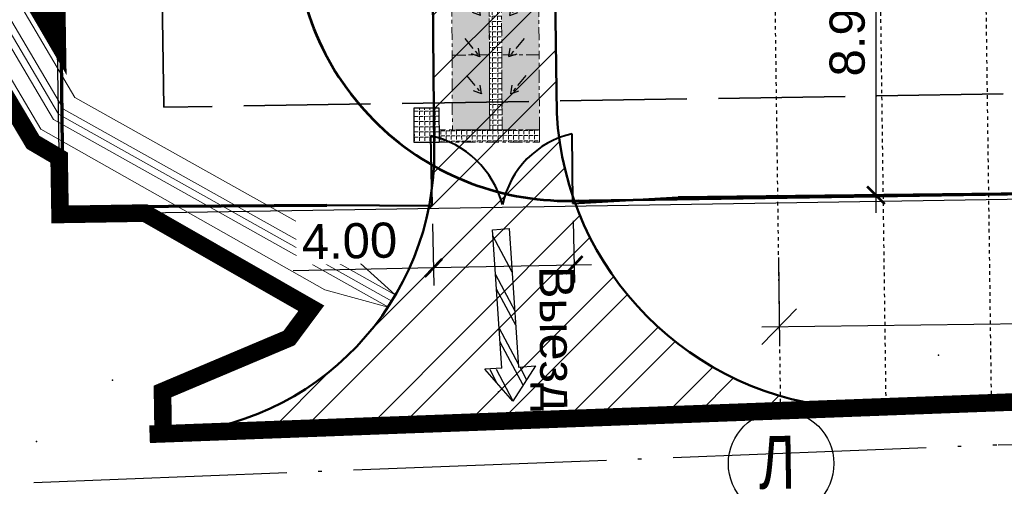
# Model space of a CAD drawing. Header units: millimetres. Extents: x -1417942937 to 6455317, y -572870874 to 774296.
# Tile 16 of 76: x 3227609 to 3227637, y 386163 to 386177. Entities that reach past the tile are written whole.
import ezdxf

# ---------------------------------------------------------------- set-up
doc = ezdxf.new("R2010")
doc.units = ezdxf.units.MM
for name, pattern in [('ACAD_ISO02W100', [15, 12, -3]), ('ACAD_ISO04W100', [30, 24, -3, 0, -3]), ('CONTI', [0]), ('ОСЕВАЯ', [2, 1.25, -0.25, 0.25, -0.25])]:
    doc.linetypes.add(name, pattern=pattern)
for name, color, linetype, lineweight in [('000_Опасная зона', 10, 'Continuous', 35), ('0_ВЫНОСКИ', 250, 'Continuous', 20), ('Оси', 92, 'ОСЕВАЯ', 9)]:
    doc.layers.add(name, color=color, linetype=linetype, lineweight=lineweight)
for name, color, linetype in [('1 Граница благоустройства', 7, 'Continuous'), ('1 Здание', 7, 'Continuous'), ('1 Здание 31.10.22', 7, 'Continuous'), ('1 Лоток', 7, 'Continuous'), ('1 Оси', 7, 'Continuous'), ('ТОЧКИ_ОБОСНОВАНИЯ', 255, 'Continuous')]:
    doc.layers.add(name, color=color, linetype=linetype)
doc.styles.add('ACAD14', font='arial.ttf', dxfattribs={"width": 0.75, "height": 1.5})
doc.styles.add('Arial', font='arial.ttf')
doc.styles.get("Standard").update_dxf_attribs({"font": 'arial.ttf'})
doc.styles.add('ДИПЛОМ', font='isocpeui.ttf')
doc.linetypes.add('Lotok_LINE', pattern='A,0.5,-0.2,[">",Standard,S=0.1,R=0,X=-0.1,Y=-0.05],-0.25', length=0.95)
doc.linetypes.add('OZ_krana', pattern='A,20,[130,ltypeshp.shx,S=3,R=0,X=0,Y=3],-0.01,[130,ltypeshp.shx,S=1.414,R=45,X=1,Y=5],-0.01,[130,ltypeshp.shx,S=1.414,R=-45,X=1,Y=3],20,-5,0,2,-5', length=52.02)
doc.linetypes.add('зигзаг', pattern='A,0.0001,-0.2,[131,ltypeshp.shx,S=0.2,R=0,X=-0.2,Y=0],-0.4,[131,ltypeshp.shx,S=0.2,R=180,X=0.2,Y=0],-0.2', length=0.8001)
doc.linetypes.add('ограждение2', pattern='A,6.35,-2.54,[132,ltypeshp.shx,S=2.54,R=0,X=-2.54,Y=0],-2.54,25.4', length=36.83)
doc.dimstyles.new('Генплан-чел', dxfattribs={"dimtxt": 1.5, "dimasz": 0.5, "dimexe": 0.5, "dimexo": 0.5, "dimtad": 1, "dimzin": 0, "dimdsep": 46, "dimtxsty": 'ACAD14', "dimblk": 'OBLIQUE', "dimcen": 1, "dimdle": 0.5, "dimclrd": 256, "dimclre": 256, "dimclrt": 256, "dimadec": 8, "dimazin": 2, "dimtfac": 1, "dimtmove": 0, "dimatfit": 3, "dimldrblk": 'OPEN30', "dimfxl": 0.5, "dimtfill": 1, "dimtfillclr": 256, "dimtolj": 1, "dimtzin": 0, "dimlwd": -1, "dimlwe": -1, "dimarcsym": 0})
doc.dimstyles.new('Генплан-чел-1', dxfattribs={"dimtxt": 1.5, "dimasz": 1, "dimexe": 0.5, "dimexo": 0.5, "dimgap": 0.2, "dimtad": 1, "dimzin": 0, "dimdsep": 46, "dimtxsty": 'ACAD14', "dimblk": 'OBLIQUE', "dimcen": 1, "dimdle": 0.5, "dimclrd": 256, "dimclre": 256, "dimclrt": 256, "dimadec": 4, "dimazin": 2, "dimtfac": 1, "dimtmove": 0, "dimatfit": 3, "dimldrblk": 'OPEN30', "dimfxl": 0.5, "dimtfill": 1, "dimtfillclr": 256, "dimtolj": 1, "dimtzin": 0, "dimlwd": -1, "dimlwe": -1, "dimarcsym": 0})
picture_1 = doc.add_image_def('image2.tif', size_in_pixel=(27388, 31050))
pattern_1 = [(0.205509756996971, (4195744.107855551, 501935.410560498), (-0.001803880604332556, 0.5029167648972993), [0.3657599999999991, -0.1371599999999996]), (90.20550975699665, (4195744.107855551, 501935.410560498), (-0.5029167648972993, -0.001803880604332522), [0.3657599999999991, -0.1371599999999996])]

# ---------------------------------------------------------------- blocks, each defined once
blk = doc.blocks.new('_Oblique')
at = {"color": 0, "linetype": 'ByBlock', "lineweight": -2}
blk.add_line((-0.5, -0.5), (0.5, 0.5), dxfattribs=at)
blk = doc.blocks.new('*D126')
at = {"color": 1, "lineweight": 30, "transparency": 16777216}
for p, q in [((3227657.410403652, 386170.3269298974), (3227657.443565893, 386167.8610740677)), ((3227630.412844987, 386169.9638512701), (3227630.446007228, 386167.4979954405)), ((3227629.939328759, 386167.9912265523), (3227657.936797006, 386168.367752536))]:
    blk.add_line(p, q, dxfattribs=at)
at = {"layer": 'Defpoints', "color": 0, "transparency": 16777216}
for p in [(3227657.403679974, 386170.8268846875), (3227630.406121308, 386170.4638060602), (3227657.436842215, 386168.3610288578)]:
    blk.add_point(p, dxfattribs=at)
at = {"color": 1, "lineweight": 30, "transparency": 16777216}
for p, rotation in [((3227657.436842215, 386168.3610288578), 0.7704999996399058), ((3227630.43928355, 386167.9979502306), 180.7704999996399)]:
    blk.add_blockref('_Oblique', p, dxfattribs=dict(at, rotation=rotation))
at = {"color": 1, "lineweight": 50, "transparency": 16777216, "insert": (3227644.21582791, 386169.1491719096), "char_height": 1.5, "attachment_point": 5, "rotation": 0.7704999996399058, "style": 'ACAD14', "bg_fill": 3, "box_fill_scale": 1.1, "bg_fill_color": 256, "bg_fill_true_color": 13158600, "bg_fill_transparency": 0}
blk.add_mtext('\\A1;27.00', dxfattribs=at)
blk = doc.blocks.new('_Open30')
at = {"color": 0, "linetype": 'ByBlock', "lineweight": -2}
for p, q in [((-1, 0.26794919), (0, 0)), ((0, 0), (-1, -0.26794919)), ((0, 0), (-1, 0))]:
    blk.add_line(p, q, dxfattribs=at)
blk = doc.blocks.new('егыук5к')
at = {"layer": '1 Оси', "color": 1, "linetype": 'ОСЕВАЯ', "lineweight": 25}
for p, q in [((-52577.81706735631, -43882.576405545), (-84716.18023865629, -43882.576405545)), ((-52827.81706735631, -46882.57640554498), (-84717.68023865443, -46882.576405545)), ((-52827.81706735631, -49882.57640554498), (-84717.68023865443, -49882.576405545))]:
    blk.add_line(p, q, dxfattribs=at)
at = {"layer": '1 Оси', "color": 1, "lineweight": 30, "ltscale": 100}
blk.add_circle((-86216.18023865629, -43882.576405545), 1500, dxfattribs=at)
at = {"layer": '1 Оси', "color": 1, "lineweight": 30, "ltscale": 100, "insert": (-85428.95135428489, -43253.98285705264), "char_height": 1500, "attachment_point": 1, "rotation": 270, "style": 'ACAD14'}
blk.add_mtext('\\A1;{\\pql;\\fArial|b0|i0|c204|p38;Л}', dxfattribs=at)
blk = doc.blocks.new('мк')
at = {"lineweight": 30}
h = blk.add_hatch(color=252, dxfattribs=at)
h.dxf.hatch_style = 1
h.paths.add_polyline_path([(4204053.399318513, 502557.8691622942), (4204046.199438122, 502557.8276609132), (4204046.157538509, 502554.2279047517), (4204053.412285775, 502554.2539263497)])
h.paths.add_polyline_path([(4204060.654065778, 502557.8951838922), (4204053.399318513, 502557.8691622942), (4204053.412285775, 502554.2539263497), (4204060.667033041, 502554.2799479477)])
h.paths.add_polyline_path([(4204060.671337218, 502553.0799556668), (4204053.416589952, 502553.0539340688), (4204053.429557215, 502549.4386981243), (4204060.684304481, 502549.4647197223)])
h.paths.add_polyline_path([(4204053.416589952, 502553.0539340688), (4204046.161842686, 502553.0279124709), (4204046.174809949, 502549.4126765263), (4204053.429557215, 502549.4386981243)])
h = blk.add_hatch()
h.set_pattern_fill('ANGLE', scale=0.072, angle=0.2055097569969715)
h.set_pattern_definition(pattern_1)
h.paths.add_polyline_path([(4204061.854058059, 502557.8994880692), (4204060.654065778, 502557.8951838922), (4204060.675832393, 502548.1726124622), (4204061.875828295, 502548.1752989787)])
h = blk.add_hatch()
h.set_pattern_fill('ANGLE', scale=0.072, angle=0.2055097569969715)
h.set_pattern_definition(pattern_1)
h.paths.add_polyline_path([(4204060.671337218, 502553.0799556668), (4204060.667033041, 502554.2799479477), (4204046.157538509, 502554.2279047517), (4204046.161842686, 502553.0279124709)])
h = blk.add_hatch()
h.set_pattern_fill('ANGLE', scale=0.072, angle=0.2055097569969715)
h.set_pattern_definition([(0.205509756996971, (4195600.136068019, 503265.5745867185), (-0.001803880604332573, 0.5029167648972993), [0.3657599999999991, -0.1371599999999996]), (90.20550975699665, (4195600.136068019, 503265.5745867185), (-0.5029167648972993, -0.001803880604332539), [0.3657599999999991, -0.1371599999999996])])
h.paths.add_polyline_path([(4204061.891829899, 502548.1753348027), (4204058.536638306, 502548.1678232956), (4204058.542005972, 502545.7702293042), (4204061.897197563, 502545.7777408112)])
blk.add_line((4204046.199438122, 502557.8276609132), (4204053.399318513, 502557.8691622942))
for p, q in [((4204047.841967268, 502556.4946853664), (4204049.596960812, 502555.0349949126)), ((4204049.596960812, 502555.0349949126), (4204049.321050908, 502555.8252884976)), ((4204051.832351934, 502556.4052834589), (4204053.587345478, 502554.9455930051)), ((4204053.587345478, 502554.9455930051), (4204053.311435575, 502555.7358865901)), ((4204055.419157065, 502556.5843675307), (4204057.174150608, 502555.1246770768)), ((4204057.174150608, 502555.1246770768), (4204056.898240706, 502555.9149706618)), ((4204049.596960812, 502555.0349949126), (4204048.769626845, 502555.1623084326)), ((4204053.587345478, 502554.9455930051), (4204052.760011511, 502555.0729065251)), ((4204057.174150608, 502555.1246770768), (4204056.346816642, 502555.2519905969)), ((4204047.841967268, 502550.7495704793), (4204049.596960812, 502552.2092609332)), ((4204049.596960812, 502552.2092609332), (4204048.769626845, 502552.0819474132)), ((4204049.596960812, 502552.2092609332), (4204049.321050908, 502551.4189673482)), ((4204051.832351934, 502550.6601685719), (4204053.587345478, 502552.1198590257)), ((4204053.587345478, 502552.1198590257), (4204052.760011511, 502551.9925455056)), ((4204053.587345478, 502552.1198590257), (4204053.311435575, 502551.3295654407)), ((4204055.419157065, 502550.8392526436), (4204057.174150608, 502552.2989430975)), ((4204057.174150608, 502552.2989430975), (4204056.346816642, 502552.1716295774)), ((4204057.174150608, 502552.2989430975), (4204056.898240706, 502551.5086495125))]:
    blk.add_line(p, q, dxfattribs=at)
for points in [[(4204053.412285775, 502554.2539263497), (4204060.667033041, 502554.2799479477), (4204060.654065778, 502557.8951838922), (4204053.399318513, 502557.8691622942)], [(4204060.675832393, 502548.1726124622), (4204061.875828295, 502548.1752989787), (4204061.854058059, 502557.8994880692), (4204060.654065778, 502557.8951838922)], [(4204046.161842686, 502553.0279124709), (4204060.671337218, 502553.0799556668), (4204060.667033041, 502554.2799479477), (4204046.157538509, 502554.2279047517)], [(4204046.174809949, 502549.4126765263), (4204053.429557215, 502549.4386981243), (4204053.416589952, 502553.0539340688), (4204046.161842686, 502553.0279124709)], [(4204053.429557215, 502549.4386981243), (4204060.684304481, 502549.4647197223), (4204060.671337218, 502553.0799556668), (4204053.416589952, 502553.0539340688)]]:
    blk.add_lwpolyline(points, close=True)
at = {"lineweight": 30, "ltscale": 100}
blk.add_lwpolyline([(4204058.542005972, 502545.7702293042), (4204058.536638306, 502548.1678232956), (4204061.891829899, 502548.1753348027), (4204061.897197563, 502545.7777408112)], close=True, dxfattribs=at)
blk = doc.blocks.new('_ArchTick')
at = {"color": 0, "linetype": 'ByBlock', "const_width": 0.15}
blk.add_lwpolyline([(-0.5, -0.5), (0.5, 0.5)], dxfattribs=at)
blk = doc.blocks.new('*D137')
at = {"layer": '1 Здание', "transparency": 16777216}
for p, q in [((3227620.576032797, 386170.9234700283), (3227620.611745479, 386169.1697603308)), ((3227624.575182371, 386171.0049090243), (3227624.610895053, 386169.2511993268)), ((3227620.60156555, 386169.669656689), (3227616.612348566, 386169.588419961)), ((3227625.100611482, 386169.7612756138), (3227620.60156555, 386169.669656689))]:
    blk.add_line(p, q, dxfattribs=at)
at = {"layer": 'Defpoints', "color": 0, "transparency": 16777216}
for p in [(3227620.565852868, 386171.4233663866), (3227624.565002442, 386171.5048053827), (3227620.60156555, 386169.669656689)]:
    blk.add_point(p, dxfattribs=at)
at = {"layer": '1 Здание', "transparency": 16777216, "xscale": 0.5, "yscale": 0.5, "zscale": 0.5}
for p, rotation in [((3227620.60156555, 386169.669656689), 181.166614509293), ((3227624.600715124, 386169.7510956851), 1.166614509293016)]:
    blk.add_blockref('_ArchTick', p, dxfattribs=dict(at, rotation=rotation))
at = {"layer": '1 Здание', "lineweight": 50, "transparency": 16777216, "insert": (3227618.212706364, 386170.4317533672), "char_height": 1.5, "attachment_point": 5, "rotation": 1.166614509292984, "style": 'Arial', "bg_fill": 3, "box_fill_scale": 1.1, "bg_fill_color": 256, "bg_fill_true_color": 13158600, "bg_fill_transparency": 0}
blk.add_mtext('\\A1;{\\H0.66667x;4.00}', dxfattribs=at)
blk = doc.blocks.new('*D178')
at = {"layer": '1 Здание', "transparency": 16777216}
for p, q in [((3227633.187314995, 386181.1371284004), (3227633.187314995, 386171.2368941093)), ((3227632.869543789, 386180.6371284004), (3227632.687314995, 386180.6371284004)), ((3227632.970644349, 386171.7368941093), (3227632.687314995, 386171.7368941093))]:
    blk.add_line(p, q, dxfattribs=at)
at = {"layer": 'Defpoints', "color": 0, "transparency": 16777216}
for p in [(3227633.369543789, 386180.6371284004), (3227633.187314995, 386171.7368941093), (3227633.470644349, 386171.7368941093)]:
    blk.add_point(p, dxfattribs=at)
at = {"layer": '1 Здание', "transparency": 16777216, "xscale": 0.5, "yscale": 0.5, "zscale": 0.5}
for p, rotation in [((3227633.187314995, 386180.6371284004), 90), ((3227633.187314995, 386171.7368941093), 270)]:
    blk.add_blockref('_ArchTick', p, dxfattribs=dict(at, rotation=rotation))
at = {"layer": '1 Здание', "lineweight": 50, "transparency": 16777216, "insert": (3227632.376739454, 386176.4702050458), "char_height": 1.5, "attachment_point": 5, "rotation": 90, "style": 'Arial', "bg_fill": 3, "box_fill_scale": 1.1, "bg_fill_color": 256, "bg_fill_true_color": 13158600, "bg_fill_transparency": 0}
blk.add_mtext('\\A1;{\\H0.66667x;8.90}', dxfattribs=at)

msp = doc.modelspace()

# ---------------------------------------------------------------- hatches: boundary and pattern name
h = msp.add_hatch()
h.set_pattern_fill('ANSI32', color=44, scale=0.2)
h.set_pattern_definition([(45, (0, 0), (-1.347038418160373, 1.347038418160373), []), (45, (0.8980260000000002, 0), (-1.347038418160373, 1.347038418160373), [])])
edge = h.paths.add_edge_path()
edge.add_arc((3227632.986846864, 386174.5565406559), 8.890322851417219, 224.1227948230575, 266.3552408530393)
edge.add_line((3227632.421687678, 386165.6841996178), (3227613.228312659, 386164.9674839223))
edge.add_line((3227613.228312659, 386164.9674839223), (3227613.224163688, 386164.9730046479))
edge.add_arc((3227612.624752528, 386172.9498422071), 7.999326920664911, 274.2973553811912, 360.0019619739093)
edge.add_line((3227620.624079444, 386172.9501161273), (3227620.401952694, 386199.195816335))
edge.add_arc((3227629.524600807, 386197.4744276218), 9.283635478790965, 90.00000000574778, 169.3142727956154, ccw=False)
edge.add_line((3227629.524600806, 386206.7580631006), (3227662.982944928, 386207.0954062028))
edge.add_arc((3227662.982944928, 386212.5883914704), 5.492985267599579, 270.0000000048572, 359.9999999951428)
edge.add_line((3227668.475930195, 386212.5883914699), (3227669.366763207, 386198.022830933))
edge.add_arc((3227663.405550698, 386197.1531750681), 6.024313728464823, 8.30008478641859, 89.90699148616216)
edge.add_line((3227663.415329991, 386203.1774808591), (3227635.724455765, 386202.8226381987))
edge.add_arc((3227635.88582646, 386190.8237232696), 11.99999999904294, 90.77051153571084, 180.0000000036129)
edge.add_line((3227623.885826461, 386190.8237232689), (3227624.110126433, 386174.064936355))
edge.add_arc((3227632.926558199, 386174.5030001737), 8.827308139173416, 182.8445275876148, 260.370031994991)
edge.add_arc((3227632.986846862, 386174.5565406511), 8.890322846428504, 224.1227948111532, 260.04468306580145, ccw=False)

# ---------------------------------------------------------------- linework, layer by layer
at = {"color": 5, "linetype": 'зигзаг', "lineweight": 50, "ltscale": 1.3}
for p, q in [((3227624.565002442, 386171.5048053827), (3227627.563192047, 386171.6697895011)), ((3227617.566718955, 386171.4536177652), (3227620.565613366, 386171.4351274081))]:
    msp.add_line(p, q, dxfattribs=at)
at = {"lineweight": 30, "ltscale": 20}
for p, q in [((3227622.278340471, 386170.7544901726), (3227622.757078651, 386170.7871247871)), ((3227622.546479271, 386166.8209894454), (3227622.278340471, 386170.7544901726)), ((3227622.757078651, 386170.7871247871), (3227623.025217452, 386166.8536240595)), ((3227622.841235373, 386169.5525756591), (3227622.290355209, 386170.5782382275)), ((3227622.365030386, 386169.482779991), (3227622.916638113, 386168.4464443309)), ((3227622.944106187, 386168.0434974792), (3227622.393226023, 386169.069160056)), ((3227622.468763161, 386167.9610571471), (3227623.020370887, 386166.9247214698)), ((3227623.152569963, 386166.3378198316), (3227622.496096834, 386167.560081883)), ((3227622.546479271, 386166.8209894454), (3227622.067741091, 386166.7883548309)), ((3227623.503955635, 386166.8862586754), (3227622.859501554, 386165.8804019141)), ((3227623.025217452, 386166.8536240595), (3227623.503955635, 386166.8862586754)), ((3227623.057058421, 386166.8557945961), (3227623.250993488, 386166.4914381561)), ((3227622.859501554, 386165.8804019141), (3227622.067741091, 386166.7883548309)), ((3227622.419741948, 386166.3846971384), (3227622.211276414, 386166.7728310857)), ((3227622.385012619, 386166.7915694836), (3227622.865234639, 386165.8893500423))]:
    msp.add_line(p, q, dxfattribs=at)
at = {"color": 6, "linetype": 'ACAD_ISO02W100', "lineweight": 35, "ltscale": 0.3}
msp.add_lwpolyline([(3227663.225851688, 386214.0494149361), (3227663.806005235, 386175.0440533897), (3227612.933000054, 386174.237486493), (3227612.304125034, 386213.3645801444)], close=True, dxfattribs=at)
at = {"color": 5, "linetype": 'ограждение2', "lineweight": 70, "ltscale": 0.08}
msp.add_lwpolyline([(3227627.563192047, 386171.6697895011), (3227666.813290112, 386172.1156437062), (3227666.422926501, 386199.2043682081)], dxfattribs=at)
at = {"layer": '0_ВЫНОСКИ', "color": 5, "lineweight": 40, "ltscale": 500.0000000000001}
for p, q in [((3227620.565613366, 386171.4351273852), (3227620.524902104, 386173.4342977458)), ((3227624.565002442, 386171.5048053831), (3227624.548824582, 386173.4852430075))]:
    msp.add_line(p, q, dxfattribs=at)
for centre, radius, start, end in [((3227619.946631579, 386170.7759425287), 2.709083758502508, 14.84375390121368, 77.66984776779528), ((3227625.139397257, 386170.9202105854), 2.632141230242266, 102.9658129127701, 167.9443084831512)]:
    msp.add_arc(centre, radius, start, end, dxfattribs=at)
at = {"layer": '1 Здание', "color": 44, "lineweight": 50}
for p, q in [((3227620.623356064, 386173.0576965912), (3227620.401952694, 386199.195816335)), ((3227623.886911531, 386190.6623525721), (3227624.110126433, 386174.064936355))]:
    msp.add_line(p, q, dxfattribs=at)
at = {"layer": '1 Здание', "color": 7, "linetype": 'ACAD_ISO04W100', "lineweight": 30, "ltscale": 0.3}
for points, elevation in [([(3227636.668971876, 386164.6435941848), (3227671.188971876, 386165.1035941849)], 0.0100000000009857), ([(3227609.233977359, 386163.5724157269), (3227636.623977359, 386164.6424157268)], -0.160000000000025)]:
    msp.add_lwpolyline(points, dxfattribs=dict(at, elevation=elevation))
at = {"layer": '1 Здание', "color": 44, "lineweight": 50}
for centre, radius, start, end in [((3227632.986846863, 386174.5565406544), 8.89032284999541, 183.1698765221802, 266.3552408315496), ((3227612.624079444, 386172.9501161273), 8, 272.0828905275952, 0.7705115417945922)]:
    msp.add_arc(centre, radius, start, end, dxfattribs=at)
at = {"layer": '1 Лоток', "color": 114, "linetype": 'Lotok_LINE', "lineweight": 20, "ltscale": 5}
msp.add_lwpolyline([(3227619.418121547, 386168.726256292), (3227609.935836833, 386174.0368815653), (3227600.776528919, 386189.5571342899)], dxfattribs=at)
at = {"layer": '1 Лоток', "color": 252, "lineweight": 20}
for points in [[(3227619.515849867, 386168.9007532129), (3227610.080650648, 386174.1850078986), (3227600.948771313, 386189.6587834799)], [(3227619.320393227, 386168.5517593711), (3227609.791023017, 386173.8887552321), (3227600.604286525, 386189.4554850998)], [(3227618.022810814, 386170.2527094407), (3227610.406481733, 386174.5182921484), (3227603.642743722, 386185.9793025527)], [(3227617.516576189, 386169.0462323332), (3227609.43090621, 386173.6135674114), (3227602.483274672, 386185.3861814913)], [(3227619.515849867, 386168.9007532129), (3227618.022810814, 386170.2527094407)], [(3227619.310223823, 386168.5574548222), (3227617.516576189, 386169.0462323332)]]:
    msp.add_lwpolyline(points, dxfattribs=at)
at = {"layer": 'ТОЧКИ_ОБОСНОВАНИЯ'}
for p in [(3227634.97228963, 386167.1937495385, 0.0200000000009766), (3227611.47228963, 386166.4837495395, -0.1499999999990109), (3227622.453601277, 386166.1446434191, 0.1799999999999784), (3227636.19228962, 386165.8837495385, -0.0199999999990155), (3227609.31228963, 386164.7337495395, -0.13999999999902)]:
    msp.add_point(p, dxfattribs=at)

# ---------------------------------------------------------------- block references
at = {"layer": '1 Здание 31.10.22', "color": 5, "lineweight": 60, "xscale": 0.001, "yscale": 0.001, "zscale": 0.001, "rotation": 90.7705}
msp.add_blockref('егыук5к', (3227585.453601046, 386249.72691286), dxfattribs=at)
at = {"layer": 'Оси', "color": 18, "linetype": 'CONTI', "true_color": 0x000000, "xscale": 0.2937552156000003, "yscale": 0.2937552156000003, "zscale": 0.2937552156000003, "rotation": 270.0386050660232}
msp.add_blockref('мк', (3079162.547190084, 1621038.592923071), dxfattribs=at)

# ---------------------------------------------------------------- texts
at = {"lineweight": -3, "insert": (3227624.621356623, 386167.6651334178), "char_height": 0.9899999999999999, "width": 3.964497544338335, "attachment_point": 2, "rotation": 270.48367109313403, "style": 'ДИПЛОМ'}
msp.add_mtext('{\\fArial|b0|i0|c204|p34;Выезд}', dxfattribs=at)

# ---------------------------------------------------------------- pictures from other files: only their frames are drawn
image = msp.add_image(picture_1, insert=(3227525.614622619, 386119.453699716), size_in_units=(684.5630873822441, 776.0947810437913))
image.dxf.flags = 7

# ---------------------------------------------------------------- next in the draw order: dimensions: what is measured, and where the dimension line sits
at = {"color": 5, "lineweight": 50}
dim = msp.add_linear_dim(base=(3227657.436842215, 386168.3610288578), p1=(3227630.406121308, 386170.4638060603), p2=(3227657.403679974, 386170.8268846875), angle=0.7704999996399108, dimstyle='Генплан-чел-1', override={"dimclrd": 1, "dimclre": 1, "dimclrt": 1, "dimlwd": 30, "dimlwe": 30}, dxfattribs=at)
dim.commit()
dim.dimension.update_dxf_attribs({"geometry": '*D126', "text_midpoint": (3227644.228816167, 386168.1833997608), "dimtype": 161})

# ---------------------------------------------------------------- next in the draw order: linework, layer by layer
at = {"layer": '1 Граница благоустройства', "color": 32, "linetype": 'ACAD_ISO04W100', "lineweight": 18, "ltscale": 0.5, "true_color": 0xcd6928}
msp.add_lwpolyline([(3227612.914841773, 386164.9554017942, 0.5, 0.5, 0), (3227612.895776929, 386166.1578883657, 0.5, 0.5, 0), (3227616.497552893, 386167.6764703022, 0.5, 0.5, 0), (3227617.12795214, 386168.5238473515, 0.5, 0.5, 0), (3227612.397276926, 386171.2286158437, 0.5, 0.5, 0), (3227609.981588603, 386171.190316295, 0.5, 0.5, 0), (3227609.955622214, 386172.8058826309, 0.5, 0.5, 0), (3227609.214045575, 386173.2416562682, 0.5, 0.5, 0), (3227602.030582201, 386185.2989174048, 0.5, 0.5, 0), (3227600.417929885, 386188.9896454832, 0.5, 0.5, 0), (3227599.647168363, 386188.6143280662, 0.5, 0.5, 0), (3227598.364967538, 386190.9678662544, 0.5, 0.5, 0), (3227601.015582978, 386192.2826974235, 0.5, 0.5, 0), (3227602.13676987, 386189.8943435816, 0.5, 0.5, 0), (3227601.452209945, 386189.5041245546, 0.5, 0.5, 0), (3227604.017371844, 386186.1717098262, 0.5, 0.5, 0), (3227609.90269612, 386176.098817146, 0.5, 0.5, 0), (3227609.256174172, 386216.3238602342, 0.5, 0.5, 0), (3227666.261588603, 386217.0891088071, 0.5, 0.5, 0), (3227666.29576737, 386213.337780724, 0.5, 0.5, 0), (3227668.569916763, 386213.3585007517, 0.5, 0.5, 0), (3227670.97228963, 386167.1237495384, 0.5, 0.5, 0), (3227612.527643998, 386164.9413196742, 0, 0, 0)], format="xyseb", dxfattribs=at)

# ---------------------------------------------------------------- next in the draw order: dimensions: what is measured, and where the dimension line sits
at = {"layer": '1 Здание', "color": 5, "lineweight": 50}
for base, p1, p2, angle, picture, middle, dimtype in [((3227633.187314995, 386171.7368941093), (3227633.369543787, 386180.6371284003), (3227633.470644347, 386171.7368941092), 90, '*D178', (3227633.187314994, 386176.4702050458), 160), ((3227620.60156555, 386169.669656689), (3227624.565002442, 386171.5048053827), (3227620.565852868, 386171.4233663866), 181.16661450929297, '*D137', (3227618.229209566, 386169.6213458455), 161)]:
    dim = msp.add_linear_dim(base=base, p1=p1, p2=p2, angle=angle, text='{\\H0.66667x;<>}', dimstyle='Генплан-чел', override={"dimgap": 0.3, "dimtxsty": 'Arial', "dimblk1": 'ArchTick', "dimblk2": 'ArchTick', "dimsah": 1}, dxfattribs=at)
    dim.commit()
    dim.dimension.update_dxf_attribs({"geometry": picture, "text_midpoint": middle, "dimtype": dimtype})

# ---------------------------------------------------------------- next in the draw order: linework, layer by layer
at = {"color": 3, "lineweight": 30}
msp.add_lwpolyline([(3227666.180967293, 386217.0894289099), (3227666.850245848, 386172.0919413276), (3227609.981588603, 386171.1903162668), (3227609.256174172, 386216.3238602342)], close=True, dxfattribs=at)
at = {"color": 5, "linetype": 'ограждение2', "lineweight": 70, "ltscale": 0.08}
msp.add_lwpolyline([(3227666.158904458, 386211.2005418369), (3227666.158904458, 386216.8969698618), (3227609.558472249, 386216.171732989), (3227610.059906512, 386171.403917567), (3227617.566718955, 386171.4536177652)], dxfattribs=at)
at = {"layer": '000_Опасная зона', "linetype": 'OZ_krana', "lineweight": 53, "ltscale": 0.12}
msp.add_line((3227624.407234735, 386171.5765260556), (3227656.722205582, 386172.0645964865), dxfattribs=at)
msp.add_arc((3227624.407234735, 386179.3265260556), 7.75, 180, 272.285184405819, dxfattribs=at)

doc.saveas('drawing.dxf')
